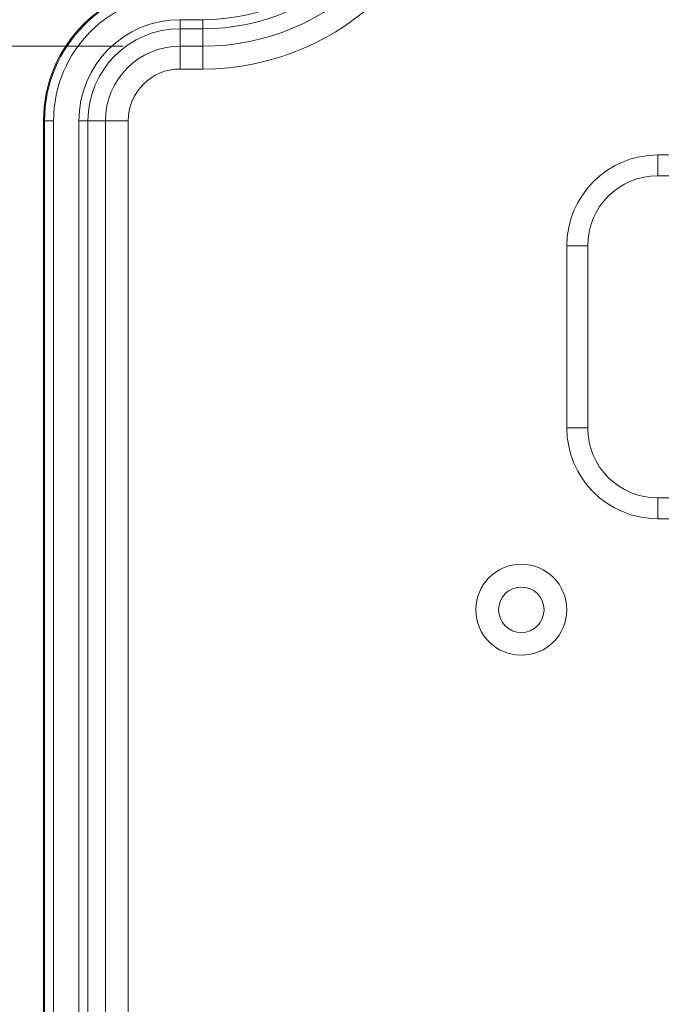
# Model space of a CAD drawing. Header units: millimetres. Extents: x 7 to 342, y 7 to 263.
# Tile 18 of 31: x 139 to 153, y 119 to 141. Entities that reach past the tile are written whole.
import ezdxf

# ---------------------------------------------------------------- set-up
doc = ezdxf.new("R2010")
doc.units = ezdxf.units.MM
doc.header["$LTSCALE"] = 1.25
for name, color, linetype, lineweight in [('Dimension (ANSI)', 7, 'Continuous', 9), ('Symbol (ANSI)', 7, 'Continuous', 9), ('Visible (ANSI)', 7, 'Continuous', 9), ('Visible Narrow (ANSI)', 7, 'Continuous', 9)]:
    doc.layers.add(name, color=color, linetype=linetype, lineweight=lineweight)
doc.styles.add('Note Text (ANSI)', font='arial.ttf')
doc.dimstyles.new('Default - mm (ANSI)', dxfattribs={"dimscale": 1.25, "dimtxt": 2, "dimasz": 2, "dimexe": 3.175, "dimexo": 1, "dimgap": 0.8, "dimtad": 0, "dimtih": 1, "dimtoh": 1, "dimrnd": 1e-08, "dimzin": 4, "dimdsep": 46, "dimtxsty": 'Note Text (ANSI)', "dimblk": 'Filled-1', "dimcen": 0.09, "dimdle": 10, "dimclrd": 256, "dimclre": 256, "dimclrt": 256, "dimadec": 1, "dimazin": 0, "dimtfac": 1.524, "dimtofl": 0, "dimtmove": 0, "dimatfit": 3, "dimfxl": 0, "dimtolj": 1, "dimtzin": 0, "dimlwd": -1, "dimlwe": -1, "dimarcsym": 0})
doc.dimstyles.new('Default - mm (ANSI)$7', dxfattribs={"dimscale": 1.25, "dimtxt": 2, "dimasz": 2.5, "dimexe": 3.175, "dimexo": 1, "dimgap": 0.8, "dimtad": 0, "dimtih": 1, "dimtoh": 1, "dimrnd": 1e-08, "dimzin": 4, "dimdsep": 46, "dimtxsty": 'Note Text (ANSI)', "dimblk": 'Filled-1', "dimcen": 0.09, "dimdle": 10, "dimclrd": 256, "dimclre": 256, "dimclrt": 256, "dimadec": 1, "dimazin": 0, "dimtfac": 1.524, "dimtofl": 0, "dimtmove": 0, "dimatfit": 3, "dimfxl": 0, "dimtolj": 1, "dimtzin": 0, "dimlwd": -1, "dimlwe": -1, "dimarcsym": 0})

# ---------------------------------------------------------------- blocks, each defined once
blk = doc.blocks.new('Filled-1')
at = {"color": 0}
for p, q in [((0, 0), (-1, 0.15)), ((-1, 0.15), (-1, -0.15)), ((-1, 0), (0, 0)), ((-1, -0.15), (0, 0))]:
    blk.add_line(p, q, dxfattribs=at)
at = {"color": 0, "flags": 128}
blk.add_lwpolyline([(-1, -0.15), (0, 0), (-1, 0.15), (-1, -0.15)], dxfattribs=at)
at = {"color": 0}
blk.add_solid([(-1, -0.15), (0, 0), (-1, 0.15), (-1, -0.15)], dxfattribs=at)
blk = doc.blocks.new('*D19')
at = {"layer": 'Defpoints', "color": 0, "transparency": 16777216}
for p in [(149.686, 148.144), (121.813, 108.099), (149.686, 108.099)]:
    blk.add_point(p, dxfattribs=at)
at = {"layer": 'Dimension (ANSI)', "transparency": 16777216}
for p, q in [((148.436, 148.144), (117.844, 148.144)), ((121.813, 145.644), (121.813, 136.709)), ((121.813, 110.599), (121.813, 127.328)), ((148.436, 108.099), (117.844, 108.099))]:
    blk.add_line(p, q, dxfattribs=at)
at = {"layer": 'Dimension (ANSI)', "transparency": 16777216, "xscale": 2.5, "yscale": 2.5, "zscale": 2.5}
for p, rotation in [((121.813, 148.144), 90), ((121.813, 108.099), 270)]:
    blk.add_blockref('Filled-1', p, dxfattribs=dict(at, rotation=rotation))
at = {"layer": 'Dimension (ANSI)', "transparency": 16777216, "insert": (121.813, 132.018), "char_height": 2.5, "attachment_point": 5, "style": 'Note Text (ANSI)'}
blk.add_mtext('\\A1; 40.05\\P[1.58]', dxfattribs=at)
blk = doc.blocks.new('*D31')
at = {"layer": 'Defpoints', "color": 0, "transparency": 16777216}
for p in [(132.762, 140.51), (142.436, 140.51), (142.436, 115.349)]:
    blk.add_point(p, dxfattribs=at)
at = {"layer": 'Dimension (ANSI)', "transparency": 16777216}
for p, q in [((141.186, 140.51), (128.793, 140.51)), ((132.762, 138.01), (132.762, 136.707)), ((132.762, 117.849), (132.762, 127.326)), ((141.186, 115.349), (128.793, 115.349))]:
    blk.add_line(p, q, dxfattribs=at)
at = {"layer": 'Dimension (ANSI)', "transparency": 16777216, "xscale": 2.5, "yscale": 2.5, "zscale": 2.5}
for p, rotation in [((132.762, 140.51), 90), ((132.762, 115.349), 270)]:
    blk.add_blockref('Filled-1', p, dxfattribs=dict(at, rotation=rotation))
at = {"layer": 'Dimension (ANSI)', "transparency": 16777216, "insert": (132.762, 132.016), "char_height": 2.5, "attachment_point": 5, "style": 'Note Text (ANSI)'}
blk.add_mtext('\\A1; 25.16\\P[.99]', dxfattribs=at)

msp = doc.modelspace()

# ---------------------------------------------------------------- linework, layer by layer
at = {"layer": 'Visible (ANSI)'}
for p, q in [((139.436, 138.8715), (139.436, 117.3715)), ((172.936, 138.1215), (152.936, 138.1215)), ((150.936, 136.1215), (150.936, 132.1215)), ((152.936, 130.1215), (172.936, 130.1215))]:
    msp.add_line(p, q, dxfattribs=at)
for radius in [1, 0.5]:
    msp.add_circle((149.936, 128.1215), radius, dxfattribs=at)
for centre, radius, start, end in [((142.436, 138.8715), 3, 90, 180), ((152.936, 136.1215), 2, 90, 180), ((152.936, 132.1215), 2, 180, 270)]:
    msp.add_arc(centre, radius, start, end, dxfattribs=at)
at = {"layer": 'Visible Narrow (ANSI)'}
for p, q in [((142.436, 141.0942), (142.936, 141.0942)), ((142.436, 140.8942), (142.436, 141.0942)), ((142.936, 140.8942), (142.936, 141.0942)), ((142.436, 140.51), (142.436, 140.8942)), ((142.936, 140.8942), (142.436, 140.8942)), ((142.936, 140.51), (142.936, 140.8942)), ((142.436, 140.51), (142.936, 140.51)), ((142.436, 140.51), (142.436, 140.0101)), ((142.936, 140.51), (142.936, 140.0101)), ((142.936, 140.0101), (142.436, 140.0101)), ((139.4587, 138.8715), (139.436, 138.8715)), ((139.4587, 117.3715), (139.4587, 138.8715)), ((139.6587, 138.8715), (139.4587, 138.8715)), ((139.6587, 138.8715), (139.6587, 117.3715)), ((140.2132, 117.3715), (140.2132, 138.8715)), ((140.4132, 138.8715), (140.2132, 138.8715)), ((140.7974, 138.8715), (140.4132, 138.8715)), ((140.4132, 138.8715), (140.4132, 117.3715)), ((140.7974, 117.3715), (140.7974, 138.8715)), ((140.7974, 138.8715), (141.2974, 138.8715)), ((141.2974, 138.8715), (141.2974, 117.3715)), ((152.936, 138.1215), (152.936, 137.6632)), ((172.936, 137.6632), (152.936, 137.6632)), ((150.936, 136.1215), (151.3942, 136.1215)), ((151.3942, 136.1215), (151.3942, 132.1215)), ((150.936, 132.1215), (151.3942, 132.1215)), ((152.936, 130.5797), (172.936, 130.5797)), ((152.936, 130.1215), (152.936, 130.5797))]:
    msp.add_line(p, q, dxfattribs=at)
for centre, radius, start, end in [((142.936, 145.6215), 5.6114, 270, 0), ((142.936, 145.6215), 4.7272, 270, 0), ((142.936, 145.6215), 5.1115, 270, 0), ((142.936, 145.6215), 4.5273, 270, 0), ((142.436, 138.8715), 2.9772, 90, 180), ((142.436, 138.8715), 2.7773, 90, 180), ((142.436, 138.8715), 2.2227, 90, 180), ((142.436, 138.8715), 2.0228, 90, 180), ((142.436, 138.8715), 1.6385, 90, 180), ((142.436, 138.8715), 1.1386, 90, 180), ((152.936, 136.1215), 1.5417, 90, 180), ((152.936, 132.1215), 1.5417, 180, 270)]:
    msp.add_arc(centre, radius, start, end, dxfattribs=at)

# ---------------------------------------------------------------- dimensions: what is measured, and where the dimension line sits
at = {"layer": 'Dimension (ANSI)'}
for base, p1, p2, angle, text, picture, middle in [((121.8127, 108.0987), (149.686, 148.1442), (149.686, 108.0987), 90, ' <>\\X[1.58]', '*D19', (121.8127, 132.0182)), ((132.7622, 140.51), (142.436, 115.3487), (142.436, 140.51), 270, ' <>\\X[.99]', '*D31', (132.7622, 132.0164))]:
    dim = msp.add_linear_dim(base=base, p1=p1, p2=p2, angle=angle, text=text, dimstyle='Default - mm (ANSI)', override={"dimgap": 0.8, "dimdec": 2, "dimpost": '\\X', "dimtol": 0, "dimlim": 0, "dimtp": 0, "dimtm": 0, "dimtdec": 2, "dimatfit": 1}, dxfattribs=at)
    dim.commit()
    dim.dimension.update_dxf_attribs({"geometry": picture, "text_midpoint": middle, "dimtype": 160})

# ---------------------------------------------------------------- leaders
at = {"layer": 'Symbol (ANSI)', "annotation_type": 0, "has_hookline": 1, "hookline_direction": 1, "text_width": 29.6368}
msp.add_leader([(180.0678, 138.4655), (171.0804, 157.1062), (167.9554, 157.1062)], dimstyle='Default - mm (ANSI)$7', override={"dimtad": 0}, dxfattribs=at)

doc.saveas('drawing.dxf')
